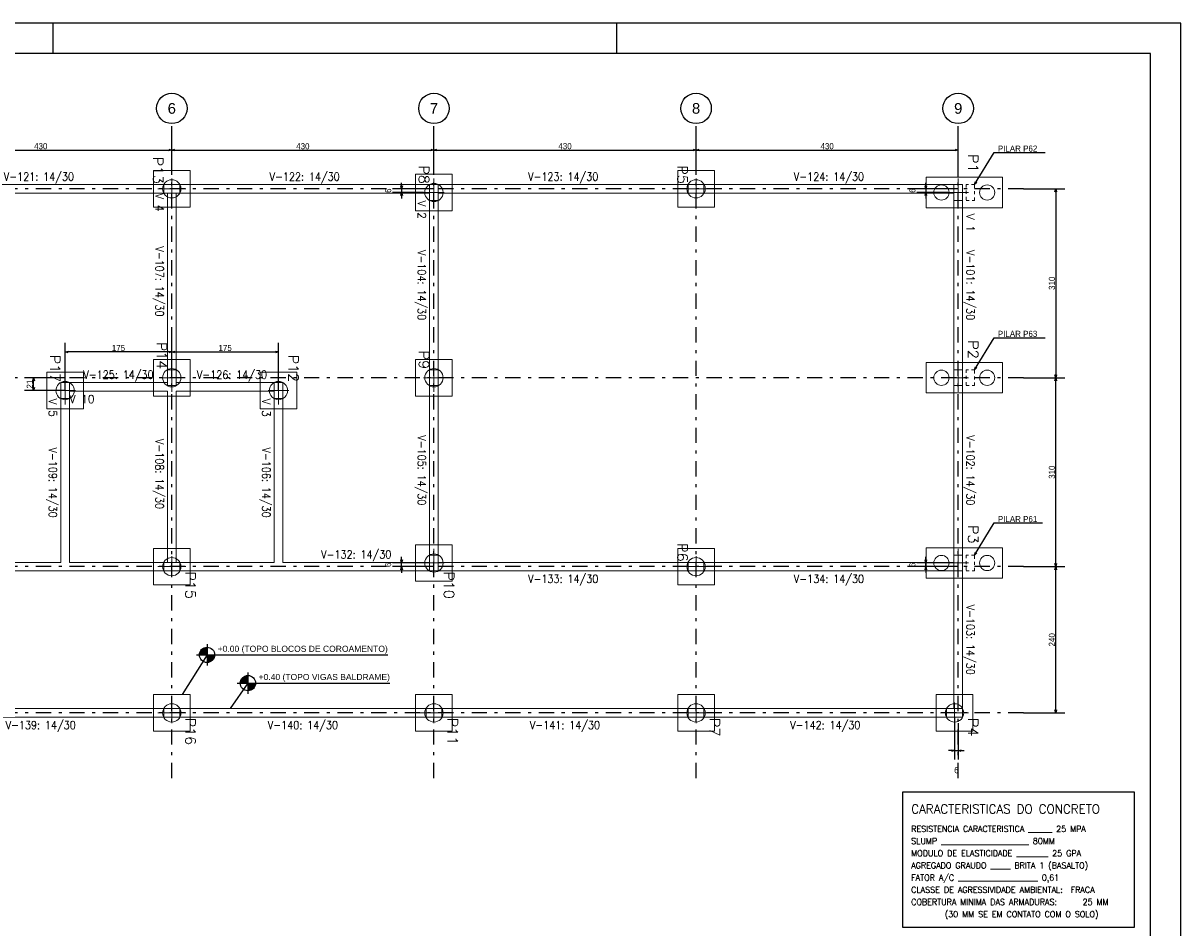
# Model space of a CAD drawing. Header units: millimetres. Extents: x -80 to 444, y 0 to 170.
# Tile 14 of 133: x 46 to 84, y 30 to 59. Entities that reach past the tile are written whole.
import ezdxf
from ezdxf.enums import TextEntityAlignment as Align

# ---------------------------------------------------------------- set-up
doc = ezdxf.new("R2010")
doc.units = ezdxf.units.MM
doc.linetypes.add('ACAD_ISO03W100', pattern=[30, 12, -18])
doc.linetypes.add('DASHDOT', pattern=[1, 0.5, -0.25, 0, -0.25])
for name, color, linetype, lineweight in [('BL_CONTORNO', 6, 'Continuous', 9), ('PILAR_EIXOS', 1, 'Continuous', 0), ('PILAR_REF', 3, 'Continuous', 15), ('PILAR_RET', 2, 'Continuous', 9), ('SAP_CONTORNO', 6, 'Continuous', 9), ('VIG_DIM_VIGAS', 3, 'Continuous', 15), ('VIG_FACES', 5, 'Continuous', 9), ('VIG_REF_VIGAS', 3, 'Continuous', 0)]:
    doc.layers.add(name, color=color, linetype=linetype, lineweight=lineweight)
doc.layers.add('BLOCOS', color=3, linetype='Continuous')
doc.layers.add('FUN_TXT_ARMADURAS', color=3, linetype='Continuous')
doc.styles.add('CYPETXT', font='romans', dxfattribs={"height": 0.2})
doc.styles.add('GULIM', font='txt')
doc.styles.get("Standard").update_dxf_attribs({"font": 'arial.ttf'})
doc.dimstyles.new('GULIM-50', dxfattribs={"dimtxt": 0.2, "dimasz": 0.1, "dimexe": 0.3, "dimexo": 0, "dimgap": 0.025, "dimtad": 1, "dimdec": 1, "dimlfac": 50, "dimzin": 12, "dimdsep": 46, "dimtxsty": 'GULIM', "dimblk": 'OPEN30', "dimcen": 0, "dimclrd": 152, "dimclre": 152, "dimclrt": 152, "dimaunit": 1, "dimadec": 0, "dimazin": 0, "dimtfac": 1.875, "dimtdec": 1, "dimtmove": 2, "dimatfit": 3, "dimldrblk": 'OPEN30', "dimfxl": 0, "dimtolj": 1, "dimtzin": 12, "dimlwd": -1, "dimarcsym": 0})

# ---------------------------------------------------------------- blocks, each defined once
blk = doc.blocks.new('EIXOS_DO_PILAR')
at = {"layer": 'PILAR_EIXOS'}
for p, q in [((0, -0.5), (0, 0.5)), ((-0.5, 0), (0.5, 0))]:
    blk.add_line(p, q, dxfattribs=at)
blk = doc.blocks.new('_Open30')
at = {"color": 0, "linetype": 'ByBlock', "lineweight": -2}
for p, q in [((-1, 0.27), (0, 0)), ((0, 0), (-1, -0.27)), ((0, 0), (-1, 0))]:
    blk.add_line(p, q, dxfattribs=at)
blk = doc.blocks.new('*D7')
at = {"color": 152, "lineweight": -2, "transparency": 16777216}
for p, q in [((42.396, 54.442), (42.396, 55.533)), ((50.996, 54.562), (50.996, 55.533))]:
    blk.add_line(p, q, dxfattribs=at)
at = {"color": 152, "transparency": 16777216}
blk.add_line((42.496, 55.233), (50.896, 55.233), dxfattribs=at)
at = {"layer": 'Defpoints', "color": 0, "transparency": 16777216}
for p in [(50.996, 55.233), (42.396, 54.442), (50.996, 54.562)]:
    blk.add_point(p, dxfattribs=at)
at = {"color": 152, "transparency": 16777216, "xscale": 0.1, "yscale": 0.1, "zscale": 0.1, "rotation": 180}
blk.add_blockref('_Open30', (42.396, 55.233), dxfattribs=at)
at = {"color": 152, "transparency": 16777216, "xscale": 0.1, "yscale": 0.1, "zscale": 0.1}
blk.add_blockref('_Open30', (50.996, 55.233), dxfattribs=at)
at = {"color": 152, "transparency": 16777216, "insert": (46.696, 55.361), "char_height": 0.2, "attachment_point": 5, "style": 'GULIM'}
blk.add_mtext('\\A1;430', dxfattribs=at)
blk = doc.blocks.new('*D8')
at = {"color": 152, "lineweight": -2, "transparency": 16777216}
for p, q in [((50.996, 54.562), (50.996, 55.533)), ((59.596, 54.442), (59.596, 55.533))]:
    blk.add_line(p, q, dxfattribs=at)
at = {"color": 152, "transparency": 16777216}
blk.add_line((51.096, 55.233), (59.496, 55.233), dxfattribs=at)
at = {"layer": 'Defpoints', "color": 0, "transparency": 16777216}
for p in [(59.596, 55.233), (50.996, 54.562), (59.596, 54.442)]:
    blk.add_point(p, dxfattribs=at)
at = {"color": 152, "transparency": 16777216, "xscale": 0.1, "yscale": 0.1, "zscale": 0.1, "rotation": 180}
blk.add_blockref('_Open30', (50.996, 55.233), dxfattribs=at)
at = {"color": 152, "transparency": 16777216, "xscale": 0.1, "yscale": 0.1, "zscale": 0.1}
blk.add_blockref('_Open30', (59.596, 55.233), dxfattribs=at)
at = {"color": 152, "transparency": 16777216, "insert": (55.296, 55.361), "char_height": 0.2, "attachment_point": 5, "style": 'GULIM'}
blk.add_mtext('\\A1;430', dxfattribs=at)
blk = doc.blocks.new('*D9')
at = {"color": 152, "lineweight": -2, "transparency": 16777216}
for p, q in [((59.596, 54.442), (59.596, 55.533)), ((68.196, 54.562), (68.196, 55.533))]:
    blk.add_line(p, q, dxfattribs=at)
at = {"color": 152, "transparency": 16777216}
blk.add_line((59.696, 55.233), (68.096, 55.233), dxfattribs=at)
at = {"layer": 'Defpoints', "color": 0, "transparency": 16777216}
for p in [(68.196, 55.233), (59.596, 54.442), (68.196, 54.562)]:
    blk.add_point(p, dxfattribs=at)
at = {"color": 152, "transparency": 16777216, "xscale": 0.1, "yscale": 0.1, "zscale": 0.1, "rotation": 180}
blk.add_blockref('_Open30', (59.596, 55.233), dxfattribs=at)
at = {"color": 152, "transparency": 16777216, "xscale": 0.1, "yscale": 0.1, "zscale": 0.1}
blk.add_blockref('_Open30', (68.196, 55.233), dxfattribs=at)
at = {"color": 152, "transparency": 16777216, "insert": (63.896, 55.361), "char_height": 0.2, "attachment_point": 5, "style": 'GULIM'}
blk.add_mtext('\\A1;430', dxfattribs=at)
blk = doc.blocks.new('*D10')
at = {"color": 152, "lineweight": -2, "transparency": 16777216}
for p, q in [((68.196, 54.562), (68.196, 55.533)), ((76.796, 54.342), (76.796, 55.533))]:
    blk.add_line(p, q, dxfattribs=at)
at = {"color": 152, "transparency": 16777216}
blk.add_line((68.296, 55.233), (76.696, 55.233), dxfattribs=at)
at = {"layer": 'Defpoints', "color": 0, "transparency": 16777216}
for p in [(76.796, 55.233), (68.196, 54.562), (76.796, 54.342)]:
    blk.add_point(p, dxfattribs=at)
at = {"color": 152, "transparency": 16777216, "xscale": 0.1, "yscale": 0.1, "zscale": 0.1, "rotation": 180}
blk.add_blockref('_Open30', (68.196, 55.233), dxfattribs=at)
at = {"color": 152, "transparency": 16777216, "xscale": 0.1, "yscale": 0.1, "zscale": 0.1}
blk.add_blockref('_Open30', (76.796, 55.233), dxfattribs=at)
at = {"color": 152, "transparency": 16777216, "insert": (72.496, 55.361), "char_height": 0.2, "attachment_point": 5, "style": 'GULIM'}
blk.add_mtext('\\A1;430', dxfattribs=at)
blk = doc.blocks.new('*D59')
at = {"color": 152, "lineweight": -2, "transparency": 16777216}
for p, q in [((59.596, 53.962), (58.234, 53.962)), ((59.256, 53.842), (58.234, 53.842))]:
    blk.add_line(p, q, dxfattribs=at)
at = {"color": 152, "transparency": 16777216}
for p, q in [((58.534, 54.062), (58.534, 54.162)), ((58.534, 53.962), (58.534, 53.842)), ((58.534, 53.742), (58.534, 53.642))]:
    blk.add_line(p, q, dxfattribs=at)
at = {"layer": 'Defpoints', "color": 0, "transparency": 16777216}
for p in [(59.596, 53.962), (58.534, 53.842), (59.256, 53.842)]:
    blk.add_point(p, dxfattribs=at)
at = {"color": 152, "transparency": 16777216, "xscale": 0.1, "yscale": 0.1, "zscale": 0.1}
for p, rotation in [((58.534, 53.962), 270), ((58.534, 53.842), 90)]:
    blk.add_blockref('_Open30', p, dxfattribs=dict(at, rotation=rotation))
at = {"color": 152, "transparency": 16777216, "insert": (58.094, 53.902), "char_height": 0.2, "attachment_point": 5, "rotation": 90, "style": 'GULIM'}
blk.add_mtext('\\A1;6', dxfattribs=at)
blk = doc.blocks.new('*D58')
at = {"color": 152, "transparency": 16777216}
for p, q in [((58.534, 41.782), (58.534, 41.882)), ((58.534, 41.562), (58.534, 41.682)), ((58.534, 41.462), (58.534, 41.362))]:
    blk.add_line(p, q, dxfattribs=at)
at = {"color": 152, "lineweight": -2, "transparency": 16777216}
for p, q in [((59.256, 41.682), (58.234, 41.682)), ((59.596, 41.562), (58.234, 41.562))]:
    blk.add_line(p, q, dxfattribs=at)
at = {"layer": 'Defpoints', "color": 0, "transparency": 16777216}
for p in [(58.534, 41.682), (59.256, 41.682), (59.596, 41.562)]:
    blk.add_point(p, dxfattribs=at)
at = {"color": 152, "transparency": 16777216, "xscale": 0.1, "yscale": 0.1, "zscale": 0.1}
for p, rotation in [((58.534, 41.682), 270), ((58.534, 41.562), 90)]:
    blk.add_blockref('_Open30', p, dxfattribs=dict(at, rotation=rotation))
at = {"color": 152, "transparency": 16777216, "insert": (58.094, 41.622), "char_height": 0.2, "attachment_point": 5, "rotation": 90, "style": 'GULIM'}
blk.add_mtext('\\A1;6', dxfattribs=at)
blk = doc.blocks.new('*D61')
at = {"color": 152, "lineweight": -2, "transparency": 16777216}
for p, q in [((76.796, 53.962), (75.434, 53.962)), ((76.456, 53.842), (75.434, 53.842))]:
    blk.add_line(p, q, dxfattribs=at)
at = {"color": 152, "transparency": 16777216}
for p, q in [((75.734, 54.062), (75.734, 54.162)), ((75.734, 53.962), (75.734, 53.842)), ((75.734, 53.742), (75.734, 53.642))]:
    blk.add_line(p, q, dxfattribs=at)
at = {"layer": 'Defpoints', "color": 0, "transparency": 16777216}
for p in [(76.796, 53.962), (75.734, 53.842), (76.456, 53.842)]:
    blk.add_point(p, dxfattribs=at)
at = {"color": 152, "transparency": 16777216, "xscale": 0.1, "yscale": 0.1, "zscale": 0.1}
for p, rotation in [((75.734, 53.962), 270), ((75.734, 53.842), 90)]:
    blk.add_blockref('_Open30', p, dxfattribs=dict(at, rotation=rotation))
at = {"color": 152, "transparency": 16777216, "insert": (75.294, 53.902), "char_height": 0.2, "attachment_point": 5, "rotation": 90, "style": 'GULIM'}
blk.add_mtext('\\A1;6', dxfattribs=at)
blk = doc.blocks.new('*D60')
at = {"color": 152, "transparency": 16777216}
for p, q in [((75.734, 41.782), (75.734, 41.882)), ((75.734, 41.562), (75.734, 41.682)), ((75.734, 41.462), (75.734, 41.362))]:
    blk.add_line(p, q, dxfattribs=at)
at = {"color": 152, "lineweight": -2, "transparency": 16777216}
for p, q in [((76.456, 41.682), (75.434, 41.682)), ((76.796, 41.562), (75.434, 41.562))]:
    blk.add_line(p, q, dxfattribs=at)
at = {"layer": 'Defpoints', "color": 0, "transparency": 16777216}
for p in [(75.734, 41.682), (76.456, 41.682), (76.796, 41.562)]:
    blk.add_point(p, dxfattribs=at)
at = {"color": 152, "transparency": 16777216, "xscale": 0.1, "yscale": 0.1, "zscale": 0.1}
for p, rotation in [((75.734, 41.682), 270), ((75.734, 41.562), 90)]:
    blk.add_blockref('_Open30', p, dxfattribs=dict(at, rotation=rotation))
at = {"color": 152, "transparency": 16777216, "insert": (75.294, 41.622), "char_height": 0.2, "attachment_point": 5, "rotation": 90, "style": 'GULIM'}
blk.add_mtext('\\A1;6', dxfattribs=at)
blk = doc.blocks.new('*D62')
at = {"color": 152, "lineweight": -2, "transparency": 16777216}
for p, q in [((76.676, 36.622), (76.676, 35.227)), ((76.796, 36.422), (76.796, 35.227))]:
    blk.add_line(p, q, dxfattribs=at)
at = {"color": 152, "transparency": 16777216}
for p, q in [((76.576, 35.527), (76.476, 35.527)), ((76.676, 35.527), (76.796, 35.527)), ((76.896, 35.527), (76.996, 35.527))]:
    blk.add_line(p, q, dxfattribs=at)
at = {"layer": 'Defpoints', "color": 0, "transparency": 16777216}
for p in [(76.676, 36.622), (76.796, 36.422), (76.796, 35.527)]:
    blk.add_point(p, dxfattribs=at)
at = {"color": 152, "transparency": 16777216, "xscale": 0.1, "yscale": 0.1, "zscale": 0.1}
blk.add_blockref('_Open30', (76.676, 35.527), dxfattribs=at)
at = {"color": 152, "transparency": 16777216, "xscale": 0.1, "yscale": 0.1, "zscale": 0.1, "rotation": 180}
blk.add_blockref('_Open30', (76.796, 35.527), dxfattribs=at)
at = {"color": 152, "transparency": 16777216, "insert": (76.736, 34.881), "char_height": 0.2, "attachment_point": 5, "style": 'GULIM'}
blk.add_mtext('\\A1;6', dxfattribs=at)
blk = doc.blocks.new('*D63')
at = {"color": 152, "lineweight": -2, "transparency": 16777216}
for p, q in [((47.496, 47.342), (47.496, 48.91)), ((50.996, 47.762), (50.996, 48.91))]:
    blk.add_line(p, q, dxfattribs=at)
at = {"color": 152, "transparency": 16777216}
blk.add_line((50.896, 48.61), (47.596, 48.61), dxfattribs=at)
at = {"layer": 'Defpoints', "color": 0, "transparency": 16777216}
for p in [(47.496, 48.61), (50.996, 47.762), (47.496, 47.342)]:
    blk.add_point(p, dxfattribs=at)
at = {"color": 152, "transparency": 16777216, "xscale": 0.1, "yscale": 0.1, "zscale": 0.1, "rotation": 180}
blk.add_blockref('_Open30', (47.496, 48.61), dxfattribs=at)
at = {"color": 152, "transparency": 16777216, "xscale": 0.1, "yscale": 0.1, "zscale": 0.1}
blk.add_blockref('_Open30', (50.996, 48.61), dxfattribs=at)
at = {"color": 152, "transparency": 16777216, "insert": (49.246, 48.738), "char_height": 0.2, "attachment_point": 5, "style": 'GULIM'}
blk.add_mtext('\\A1;175', dxfattribs=at)
blk = doc.blocks.new('*D64')
at = {"color": 152, "lineweight": -2, "transparency": 16777216}
for p, q in [((50.996, 47.762), (50.996, 48.91)), ((54.496, 47.342), (54.496, 48.91))]:
    blk.add_line(p, q, dxfattribs=at)
at = {"color": 152, "transparency": 16777216}
blk.add_line((51.096, 48.61), (54.396, 48.61), dxfattribs=at)
at = {"layer": 'Defpoints', "color": 0, "transparency": 16777216}
for p in [(54.496, 48.61), (50.996, 47.762), (54.496, 47.342)]:
    blk.add_point(p, dxfattribs=at)
at = {"color": 152, "transparency": 16777216, "xscale": 0.1, "yscale": 0.1, "zscale": 0.1, "rotation": 180}
blk.add_blockref('_Open30', (50.996, 48.61), dxfattribs=at)
at = {"color": 152, "transparency": 16777216, "xscale": 0.1, "yscale": 0.1, "zscale": 0.1}
blk.add_blockref('_Open30', (54.496, 48.61), dxfattribs=at)
at = {"color": 152, "transparency": 16777216, "insert": (52.746, 48.738), "char_height": 0.2, "attachment_point": 5, "style": 'GULIM'}
blk.add_mtext('\\A1;175', dxfattribs=at)
blk = doc.blocks.new('*D65')
at = {"color": 152, "lineweight": -2, "transparency": 16777216}
for p, q in [((47.496, 47.762), (46.161, 47.762)), ((47.496, 47.342), (46.161, 47.342))]:
    blk.add_line(p, q, dxfattribs=at)
at = {"color": 152, "transparency": 16777216}
blk.add_line((46.461, 47.442), (46.461, 47.662), dxfattribs=at)
at = {"layer": 'Defpoints', "color": 0, "transparency": 16777216}
for p in [(46.461, 47.762), (47.496, 47.762), (47.496, 47.342)]:
    blk.add_point(p, dxfattribs=at)
at = {"color": 152, "transparency": 16777216, "xscale": 0.1, "yscale": 0.1, "zscale": 0.1}
for p, rotation in [((46.461, 47.762), 90), ((46.461, 47.342), 270)]:
    blk.add_blockref('_Open30', p, dxfattribs=dict(at, rotation=rotation))
at = {"color": 152, "transparency": 16777216, "insert": (46.333, 47.552), "char_height": 0.2, "attachment_point": 5, "rotation": 90, "style": 'GULIM'}
blk.add_mtext('\\A1;21', dxfattribs=at)
blk = doc.blocks.new('*D66')
at = {"color": 152, "lineweight": -2, "transparency": 16777216}
for p, q in [((78.936, 41.562), (80.298, 41.562)), ((78.936, 36.762), (80.298, 36.762))]:
    blk.add_line(p, q, dxfattribs=at)
at = {"color": 152, "transparency": 16777216}
blk.add_line((79.998, 36.862), (79.998, 41.462), dxfattribs=at)
at = {"layer": 'Defpoints', "color": 0, "transparency": 16777216}
for p in [(78.936, 41.562), (79.998, 41.562), (78.936, 36.762)]:
    blk.add_point(p, dxfattribs=at)
at = {"color": 152, "transparency": 16777216, "xscale": 0.1, "yscale": 0.1, "zscale": 0.1}
for p, rotation in [((79.998, 41.562), 90), ((79.998, 36.762), 270)]:
    blk.add_blockref('_Open30', p, dxfattribs=dict(at, rotation=rotation))
at = {"color": 152, "transparency": 16777216, "insert": (79.87, 39.162), "char_height": 0.2, "attachment_point": 5, "rotation": 90, "style": 'GULIM'}
blk.add_mtext('\\A1;240', dxfattribs=at)
blk = doc.blocks.new('*D67')
at = {"color": 152, "lineweight": -2, "transparency": 16777216}
for p, q in [((78.936, 47.762), (80.298, 47.762)), ((78.936, 41.562), (80.298, 41.562))]:
    blk.add_line(p, q, dxfattribs=at)
at = {"color": 152, "transparency": 16777216}
blk.add_line((79.998, 41.662), (79.998, 47.662), dxfattribs=at)
at = {"layer": 'Defpoints', "color": 0, "transparency": 16777216}
for p in [(78.936, 47.762), (79.998, 47.762), (78.936, 41.562)]:
    blk.add_point(p, dxfattribs=at)
at = {"color": 152, "transparency": 16777216, "xscale": 0.1, "yscale": 0.1, "zscale": 0.1}
for p, rotation in [((79.998, 47.762), 90), ((79.998, 41.562), 270)]:
    blk.add_blockref('_Open30', p, dxfattribs=dict(at, rotation=rotation))
at = {"color": 152, "transparency": 16777216, "insert": (79.87, 44.662), "char_height": 0.2, "attachment_point": 5, "rotation": 90, "style": 'GULIM'}
blk.add_mtext('\\A1;310', dxfattribs=at)
blk = doc.blocks.new('*D68')
at = {"color": 152, "lineweight": -2, "transparency": 16777216}
for p, q in [((78.936, 53.962), (80.298, 53.962)), ((78.936, 47.762), (80.298, 47.762))]:
    blk.add_line(p, q, dxfattribs=at)
at = {"color": 152, "transparency": 16777216}
blk.add_line((79.998, 53.862), (79.998, 47.862), dxfattribs=at)
at = {"layer": 'Defpoints', "color": 0, "transparency": 16777216}
for p in [(78.936, 53.962), (78.936, 47.762), (79.998, 47.762)]:
    blk.add_point(p, dxfattribs=at)
at = {"color": 152, "transparency": 16777216, "xscale": 0.1, "yscale": 0.1, "zscale": 0.1}
for p, rotation in [((79.998, 53.962), 90), ((79.998, 47.762), 270)]:
    blk.add_blockref('_Open30', p, dxfattribs=dict(at, rotation=rotation))
at = {"color": 152, "transparency": 16777216, "insert": (79.87, 50.862), "char_height": 0.2, "attachment_point": 5, "rotation": 90, "style": 'GULIM'}
blk.add_mtext('\\A1;310', dxfattribs=at)

msp = doc.modelspace()

# ---------------------------------------------------------------- hatches: boundary and pattern name
h = msp.add_hatch(color=1)
h.dxf.hatch_style = 1
h.paths.add_polyline_path([(52.1515, 38.6654), (52.1515, 38.9154, 0.4142136), (51.9015, 38.6654)])
h = msp.add_hatch(color=1)
h.dxf.hatch_style = 1
h.paths.add_polyline_path([(52.1515, 38.4154, 0.4142136), (52.4015, 38.6654), (52.1515, 38.6654)])
h = msp.add_hatch(color=1)
h.dxf.hatch_style = 1
h.paths.add_polyline_path([(53.4942, 37.7403), (53.4942, 37.9903, 0.4142136), (53.2442, 37.7403)])
h = msp.add_hatch(color=1)
h.dxf.hatch_style = 1
h.paths.add_polyline_path([(53.4942, 37.4903, 0.4142136), (53.7442, 37.7403), (53.4942, 37.7403)])

# ---------------------------------------------------------------- linework, layer by layer
at = {"color": 1}
for p, q in [((47.1, 58.4), (47.1, 59.4)), ((65.6, 58.4), (65.6, 59.4))]:
    msp.add_line(p, q, dxfattribs=at)
at = {"color": 8, "linetype": 'DASHDOT'}
for p, q in [((50.9958, 34.6219), (50.9958, 56.1019)), ((59.5958, 34.6219), (59.5958, 56.1019)), ((68.1958, 34.6219), (68.1958, 56.1019)), ((76.7958, 34.6219), (76.7958, 56.1019)), ((78.9358, 53.9619), (5.8558, 53.9619)), ((78.9358, 47.7619), (5.8558, 47.7619)), ((78.9358, 41.5619), (5.8558, 41.5619)), ((78.9358, 36.7619), (5.8558, 36.7619))]:
    msp.add_line(p, q, dxfattribs=at)
at = {"color": 2}
for p, q in [((52.1515, 39.0154), (52.1515, 38.3154)), ((52.1515, 38.6654), (51.3388, 37.3619)), ((51.8015, 38.6654), (58.0862, 38.6654)), ((53.4942, 38.0903), (53.4942, 37.3903)), ((53.4942, 37.7403), (52.9072, 36.9019)), ((53.1442, 37.7403), (58.1471, 37.7403))]:
    msp.add_line(p, q, dxfattribs=at)
msp.add_lwpolyline([(0, 59.4), (0, 0), (84.1, 0), (84.1, 59.4)], close=True, dxfattribs=at)
at = {"color": 6}
msp.add_lwpolyline([(2.5, 58.4), (2.5, 1), (83.1, 1), (83.1, 58.4)], close=True, dxfattribs=at)
at = {"color": 8}
for centre in [(50.9958, 56.6019), (59.5958, 56.6019), (68.1958, 56.6019), (76.7958, 56.6019)]:
    msp.add_circle(centre, 0.5, dxfattribs=at)
at = {"color": 2}
for centre in [(52.1515, 38.6654), (53.4942, 37.7403)]:
    msp.add_circle(centre, 0.25, dxfattribs=at)
at = {"layer": 'BL_CONTORNO'}
for points in [[(50.3958, 54.5619), (50.3958, 53.3619), (51.5958, 53.3619), (51.5958, 54.5619), (50.3958, 54.5619)], [(58.9958, 54.4419), (58.9958, 53.2419), (60.1958, 53.2419), (60.1958, 54.4419), (58.9958, 54.4419)], [(67.5958, 54.5619), (67.5958, 53.3619), (68.7958, 53.3619), (68.7958, 54.5619), (67.5958, 54.5619)], [(75.7458, 53.3419), (78.2458, 53.3419), (78.2458, 54.3419), (75.7458, 54.3419), (75.7458, 53.3419)], [(50.3958, 48.3619), (50.3958, 47.1619), (51.5958, 47.1619), (51.5958, 48.3619), (50.3958, 48.3619)], [(58.9958, 48.3619), (58.9958, 47.1619), (60.1958, 47.1619), (60.1958, 48.3619), (58.9958, 48.3619)], [(75.7458, 47.2619), (78.2458, 47.2619), (78.2458, 48.2619), (75.7458, 48.2619), (75.7458, 47.2619)], [(46.8958, 47.9419), (46.8958, 46.7419), (48.0958, 46.7419), (48.0958, 47.9419), (46.8958, 47.9419)], [(53.8958, 47.9419), (53.8958, 46.7419), (55.0958, 46.7419), (55.0958, 47.9419), (53.8958, 47.9419)], [(50.3958, 42.1619), (50.3958, 40.9619), (51.5958, 40.9619), (51.5958, 42.1619), (50.3958, 42.1619)], [(58.9958, 42.2819), (58.9958, 41.0819), (60.1958, 41.0819), (60.1958, 42.2819), (58.9958, 42.2819)], [(67.5958, 42.1619), (67.5958, 40.9619), (68.7958, 40.9619), (68.7958, 42.1619), (67.5958, 42.1619)], [(75.7458, 41.1819), (78.2458, 41.1819), (78.2458, 42.1819), (75.7458, 42.1819), (75.7458, 41.1819)], [(50.3958, 37.3619), (50.3958, 36.1619), (51.5958, 36.1619), (51.5958, 37.3619), (50.3958, 37.3619)], [(58.9958, 37.3619), (58.9958, 36.1619), (60.1958, 36.1619), (60.1958, 37.3619), (58.9958, 37.3619)], [(67.5958, 37.3619), (67.5958, 36.1619), (68.7958, 36.1619), (68.7958, 37.3619), (67.5958, 37.3619)], [(76.0758, 37.3619), (76.0758, 36.1619), (77.2758, 36.1619), (77.2758, 37.3619), (76.0758, 37.3619)]]:
    msp.add_lwpolyline(points, close=True, dxfattribs=at)
at = {"layer": 'BLOCOS', "color": 2}
msp.add_lwpolyline([(74.9809, 34.1734), (82.5727, 34.1734), (82.5727, 29.7138), (74.9809, 29.7138)], close=True, dxfattribs=at)
at = {"layer": 'PILAR_RET'}
for points in [[(50.7358, 54.1019), (50.7358, 53.8219), (51.2558, 53.8219), (51.2558, 54.1019), (50.7358, 54.1019)], [(50.7358, 54.1019), (50.7358, 53.8219), (51.2558, 53.8219), (51.2558, 54.1019), (50.7358, 54.1019)], [(59.4558, 54.1019), (59.4558, 53.5819), (59.7358, 53.5819), (59.7358, 54.1019), (59.4558, 54.1019)], [(59.4558, 54.1019), (59.4558, 53.5819), (59.7358, 53.5819), (59.7358, 54.1019), (59.4558, 54.1019)], [(67.9358, 54.1019), (67.9358, 53.8219), (68.4558, 53.8219), (68.4558, 54.1019), (67.9358, 54.1019)], [(67.9358, 54.1019), (67.9358, 53.8219), (68.4558, 53.8219), (68.4558, 54.1019), (67.9358, 54.1019)], [(76.6558, 54.1019), (76.6558, 53.5819), (76.9358, 53.5819), (76.9358, 54.1019), (76.6558, 54.1019)], [(76.6558, 54.1019), (76.6558, 53.5819), (76.9358, 53.5819), (76.9358, 54.1019), (76.6558, 54.1019)], [(50.8558, 48.0219), (50.8558, 47.5019), (51.1358, 47.5019), (51.1358, 48.0219), (50.8558, 48.0219)], [(50.8558, 48.0219), (50.8558, 47.5019), (51.1358, 47.5019), (51.1358, 48.0219), (50.8558, 48.0219)], [(59.4558, 48.0219), (59.4558, 47.5019), (59.7358, 47.5019), (59.7358, 48.0219), (59.4558, 48.0219)], [(59.4558, 48.0219), (59.4558, 47.5019), (59.7358, 47.5019), (59.7358, 48.0219), (59.4558, 48.0219)], [(76.6558, 48.0219), (76.6558, 47.5019), (76.9358, 47.5019), (76.9358, 48.0219), (76.6558, 48.0219)], [(76.6558, 48.0219), (76.6558, 47.5019), (76.9358, 47.5019), (76.9358, 48.0219), (76.6558, 48.0219)], [(47.3558, 47.6019), (47.3558, 47.0819), (47.6358, 47.0819), (47.6358, 47.6019), (47.3558, 47.6019)], [(47.3558, 47.6019), (47.3558, 47.0819), (47.6358, 47.0819), (47.6358, 47.6019), (47.3558, 47.6019)], [(54.3558, 47.6019), (54.3558, 47.0819), (54.6358, 47.0819), (54.6358, 47.6019), (54.3558, 47.6019)], [(54.3558, 47.6019), (54.3558, 47.0819), (54.6358, 47.0819), (54.6358, 47.6019), (54.3558, 47.6019)], [(59.4558, 41.9419), (59.4558, 41.4219), (59.7358, 41.4219), (59.7358, 41.9419), (59.4558, 41.9419)], [(59.4558, 41.9419), (59.4558, 41.4219), (59.7358, 41.4219), (59.7358, 41.9419), (59.4558, 41.9419)], [(76.6558, 41.9419), (76.6558, 41.4219), (76.9358, 41.4219), (76.9358, 41.9419), (76.6558, 41.9419)], [(76.6558, 41.9419), (76.6558, 41.4219), (76.9358, 41.4219), (76.9358, 41.9419), (76.6558, 41.9419)], [(50.7358, 41.7019), (50.7358, 41.4219), (51.2558, 41.4219), (51.2558, 41.7019), (50.7358, 41.7019)], [(50.7358, 41.7019), (50.7358, 41.4219), (51.2558, 41.4219), (51.2558, 41.7019), (50.7358, 41.7019)], [(67.9358, 41.7019), (67.9358, 41.4219), (68.4558, 41.4219), (68.4558, 41.7019), (67.9358, 41.7019)], [(67.9358, 41.7019), (67.9358, 41.4219), (68.4558, 41.4219), (68.4558, 41.7019), (67.9358, 41.7019)], [(50.7358, 36.9019), (50.7358, 36.6219), (51.2558, 36.6219), (51.2558, 36.9019), (50.7358, 36.9019)], [(50.7358, 36.9019), (50.7358, 36.6219), (51.2558, 36.6219), (51.2558, 36.9019), (50.7358, 36.9019)], [(59.3358, 36.9019), (59.3358, 36.6219), (59.8558, 36.6219), (59.8558, 36.9019), (59.3358, 36.9019)], [(59.3358, 36.9019), (59.3358, 36.6219), (59.8558, 36.6219), (59.8558, 36.9019), (59.3358, 36.9019)], [(67.9358, 36.9019), (67.9358, 36.6219), (68.4558, 36.6219), (68.4558, 36.9019), (67.9358, 36.9019)], [(67.9358, 36.9019), (67.9358, 36.6219), (68.4558, 36.6219), (68.4558, 36.9019), (67.9358, 36.9019)], [(76.4158, 36.9019), (76.4158, 36.6219), (76.9358, 36.6219), (76.9358, 36.9019), (76.4158, 36.9019)], [(76.4158, 36.9019), (76.4158, 36.6219), (76.9358, 36.6219), (76.9358, 36.9019), (76.4158, 36.9019)]]:
    msp.add_lwpolyline(points, close=True, dxfattribs=at)
at = {"layer": 'PILAR_RET', "linetype": 'ACAD_ISO03W100', "ltscale": 0.005}
for points in [[(77.0558, 54.1019), (77.0558, 53.5819), (77.3358, 53.5819), (77.3358, 54.1019), (77.0558, 54.1019)], [(77.0558, 48.0219), (77.0558, 47.5019), (77.3358, 47.5019), (77.3358, 48.0219), (77.0558, 48.0219)], [(77.0558, 41.9419), (77.0558, 41.4219), (77.3358, 41.4219), (77.3358, 41.9419), (77.0558, 41.9419)]]:
    msp.add_lwpolyline(points, close=True, dxfattribs=at)
at = {"layer": 'SAP_CONTORNO'}
for centre, radius in [((50.9958, 53.9619), 0.3), ((59.5958, 53.8419), 0.3), ((68.1958, 53.9619), 0.3), ((76.2458, 53.8419), 0.25), ((77.7458, 53.8419), 0.25), ((50.9958, 47.7619), 0.3), ((59.5958, 47.7619), 0.3), ((76.2458, 47.7619), 0.25), ((77.7458, 47.7619), 0.25), ((47.4958, 47.3419), 0.3), ((54.4958, 47.3419), 0.3), ((50.9958, 41.5619), 0.3), ((59.5958, 41.6819), 0.3), ((68.1958, 41.5619), 0.3), ((76.2458, 41.6819), 0.25), ((77.7458, 41.6819), 0.25), ((50.9958, 36.7619), 0.3), ((59.5958, 36.7619), 0.3), ((68.1958, 36.7619), 0.3), ((76.6758, 36.7619), 0.3)]:
    msp.add_circle(centre, radius, dxfattribs=at)
at = {"layer": 'VIG_FACES'}
for p, q in [((42.5358, 54.1019), (50.7358, 54.1019)), ((51.2558, 54.1019), (59.4558, 54.1019)), ((59.7358, 54.1019), (67.9358, 54.1019)), ((68.4558, 54.1019), (76.6558, 54.1019)), ((42.5358, 53.8219), (50.7358, 53.8219)), ((50.8558, 53.8219), (50.8558, 48.0219)), ((51.1358, 53.8219), (51.1358, 48.0219)), ((51.2558, 53.8219), (59.4558, 53.8219)), ((59.4558, 53.5819), (59.4558, 48.0219)), ((59.7358, 53.8219), (67.9358, 53.8219)), ((59.7358, 53.5819), (59.7358, 48.0219)), ((68.4558, 53.8219), (76.6558, 53.8219)), ((76.6558, 53.5819), (76.6558, 48.0219)), ((76.9358, 53.5819), (76.9358, 48.0219)), ((47.6358, 47.6019), (50.8558, 47.6019)), ((51.1358, 47.6019), (54.3558, 47.6019)), ((59.4558, 47.5019), (59.4558, 41.9419)), ((59.7358, 47.5019), (59.7358, 41.9419)), ((76.6558, 47.5019), (76.6558, 41.9419)), ((76.9358, 47.5019), (76.9358, 41.9419)), ((47.6358, 47.3219), (50.8558, 47.3219)), ((50.8558, 47.3219), (50.8558, 41.7019)), ((51.1358, 47.3219), (54.3558, 47.3219)), ((51.1358, 47.3219), (51.1358, 41.7019)), ((47.3558, 41.7019), (47.3558, 47.0819)), ((47.6358, 41.7019), (47.6358, 47.0819)), ((54.3558, 41.7019), (54.3558, 47.0819)), ((54.6358, 41.7019), (54.6358, 47.0819)), ((47.3558, 41.7019), (42.5358, 41.7019)), ((50.7358, 41.4219), (42.5358, 41.4219)), ((50.7358, 41.7019), (47.6358, 41.7019)), ((54.3558, 41.7019), (51.2558, 41.7019)), ((59.4558, 41.4219), (51.2558, 41.4219)), ((59.4558, 41.7019), (54.6358, 41.7019)), ((59.7358, 41.7019), (67.9358, 41.7019)), ((59.7358, 41.4219), (67.9358, 41.4219)), ((68.4558, 41.7019), (76.6558, 41.7019)), ((68.4558, 41.4219), (76.6558, 41.4219)), ((76.6558, 41.4219), (76.6558, 36.9019)), ((76.9358, 41.4219), (76.9358, 36.9019)), ((42.6558, 36.9019), (50.7358, 36.9019)), ((51.2558, 36.9019), (59.3358, 36.9019)), ((59.8558, 36.9019), (67.9358, 36.9019)), ((68.4558, 36.9019), (76.4158, 36.9019)), ((42.6558, 36.6219), (50.7358, 36.6219)), ((51.2558, 36.6219), (59.3358, 36.6219)), ((59.8558, 36.6219), (67.9358, 36.6219)), ((68.4558, 36.6219), (76.4158, 36.6219))]:
    msp.add_line(p, q, dxfattribs=at)

# ---------------------------------------------------------------- block references
at = {"layer": 'PILAR_EIXOS', "zscale": 2, "rotation": 270}
for p, xscale, yscale in [((50.9958, 53.9619), 0.68, 0.92), ((59.5958, 53.8419), 0.92, 0.68), ((68.1958, 53.9619), 0.68, 0.92), ((76.7958, 53.8419), 0.92, 0.68), ((50.9958, 47.7619), 0.92, 0.68), ((59.5958, 47.7619), 0.92, 0.68), ((76.7958, 47.7619), 0.92, 0.68), ((47.4958, 47.3419), 0.92, 0.68), ((54.4958, 47.3419), 0.92, 0.68), ((50.9958, 41.5619), 0.68, 0.92), ((59.5958, 41.6819), 0.92, 0.68), ((68.1958, 41.5619), 0.68, 0.92), ((76.7958, 41.6819), 0.92, 0.68), ((50.9958, 36.7619), 0.68, 0.92), ((59.5958, 36.7619), 0.68, 0.92), ((68.1958, 36.7619), 0.68, 0.92), ((76.6758, 36.7619), 0.68, 0.92)]:
    msp.add_blockref('EIXOS_DO_PILAR', p, dxfattribs=dict(at, xscale=xscale, yscale=yscale))

# ---------------------------------------------------------------- texts
at = {"color": 4}
for s, p in [('6', (50.9958, 56.6019)), ('7', (59.5958, 56.6019)), ('8', (68.1958, 56.6019)), ('9', (76.7958, 56.6019))]:
    msp.add_text(s, height=0.35, dxfattribs=at).set_placement(p, align=Align.MIDDLE)
at = {"color": 2}
for s, p in [('+0.00 (TOPO BLOCOS DE COROAMENTO)', (52.5015, 38.7654)), ('+0.40 (TOPO VIGAS BALDRAME)', (53.8442, 37.8403))]:
    msp.add_text(s, height=0.2, dxfattribs=at).set_placement(p)
at = {"color": 152, "char_height": 0.2, "attachment_point": 7, "style": 'GULIM'}
for s, insert in [('\\A1;{\\fGulim|b0|i0|c129|p34;PILAR P}62', (78.0965, 55.1797)), ('\\A1;{\\fGulim|b0|i0|c129|p34;PILAR P6}3', (78.0965, 49.0997)), ('\\A1;{\\fGulim|b0|i0|c129|p34;PILAR P6}1', (78.0965, 43.0197))]:
    msp.add_mtext(s, dxfattribs=dict(at, insert=insert))
at = {"layer": 'FUN_TXT_ARMADURAS', "style": 'CYPETXT', "width": 0.953514}
msp.add_text('CARACTERISTICAS DO CONCRETO', height=0.3, dxfattribs=at).set_placement((75.2548, 33.4556))
at = {"layer": 'FUN_TXT_ARMADURAS', "color": 2, "style": 'CYPETXT', "width": 0.953514}
for s, p in [('RESISTENCIA CARACTERISTICA ______ 25 MPA', (75.2548, 32.8556)), ('SLUMP ______________________ 80MM', (75.2548, 32.4556)), ('MODULO DE ELASTICIDADE ________ 25 GPA', (75.2548, 32.0556)), ('AGREGADO GRAUDO _____ BRITA 1 (BASALTO)', (75.2548, 31.6556)), ('FATOR A/C ____________________ 0,61', (75.2548, 31.2556)), ('CLASSE DE AGRESSIVIDADE AMBIENTAL:  FRACA', (75.2548, 30.8556)), ('COBERTURA MINIMA DAS ARMADURAS:   25 MM', (75.2548, 30.4556)), ('(30 MM SE EM CONTATO COM O SOLO)', (76.3548, 30.0556))]:
    msp.add_text(s, height=0.2, dxfattribs=at).set_placement(p)
at = {"layer": 'PILAR_REF', "style": 'CYPETXT'}
for s, width, p, p2 in [('P13', 0.972155, (50.3825, 55.0169), (50.3825, 54.1219)), ('P1', 1.210781, (77.1225, 55.1105), (77.1225, 54.4955)), ('P8', 1.019605, (59.1025, 54.7369), (59.1025, 54.1219)), ('P5', 1.019605, (67.5825, 54.7369), (67.5825, 54.1219)), ('P14', 0.955678, (50.5025, 48.9369), (50.5025, 48.0419)), ('P2', 1.019605, (77.1225, 48.9955), (77.1225, 48.3805)), ('P17', 0.972155, (47.0025, 48.5169), (47.0025, 47.6219)), ('P12', 0.972155, (54.8225, 48.5169), (54.8225, 47.6219)), ('P9', 1.047162, (59.1025, 48.6569), (59.1025, 48.0419)), ('P3', 1.019605, (77.1225, 42.9326), (77.1225, 42.3176)), ('P6', 1.019605, (67.5825, 42.3369), (67.5825, 41.7219)), ('P15', 0.972155, (51.4425, 41.4019), (51.4425, 40.5069)), ('P10', 0.972155, (59.9225, 41.4019), (59.9225, 40.5069)), ('P16', 0.972155, (51.4425, 36.6019), (51.4425, 35.7069)), ('P11', 1.084327, (60.0425, 36.6019), (60.0425, 35.7069)), ('P7', 1.019605, (68.6425, 36.6019), (68.6425, 35.9869)), ('P4', 0.993462, (77.1225, 36.6019), (77.1225, 35.9869))]:
    msp.add_text(s, height=0.33333, rotation=270, dxfattribs=dict(at, width=width)).set_placement(p, p2, align=Align.FIT)
at = {"layer": 'VIG_DIM_VIGAS', "style": 'CYPETXT', "width": 0.775385}
for s, p, p2 in [('V-121: 14/30', (45.4838, 54.2286), (47.7878, 54.2286)), ('V-123: 14/30', (62.6838, 54.2286), (64.9878, 54.2286)), ('V-124: 14/30', (71.4038, 54.2286), (73.7078, 54.2286)), ('V-125: 14/30', (48.0938, 47.7293), (50.3978, 47.7293)), ('V-126: 14/30', (51.8184, 47.7293), (54.1224, 47.7293)), ('V-132: 14/30', (55.8938, 41.8286), (58.1978, 41.8286)), ('V-133: 14/30', (62.6838, 41.0286), (64.9878, 41.0286)), ('V-134: 14/30', (71.4038, 41.0286), (73.7078, 41.0286)), ('V-139: 14/30', (45.5438, 36.2286), (47.8478, 36.2286)), ('V-140: 14/30', (54.1438, 36.2286), (56.4478, 36.2286)), ('V-141: 14/30', (62.7438, 36.2286), (65.0478, 36.2286)), ('V-142: 14/30', (71.2838, 36.2286), (73.5878, 36.2286))]:
    msp.add_text(s, height=0.266667, dxfattribs=at).set_placement(p, p2, align=Align.FIT)
for s, rotation, p, p2 in [('V-122: 14/30', 360, (54.2038, 54.2286), (56.5078, 54.2286)), ('V-107: 14/30', 270, (50.4625, 52.0739), (50.4625, 49.7699)), ('V-104: 14/30', 270, (59.0625, 51.9539), (59.0625, 49.6499)), ('V-101: 14/30', 270, (77.0625, 51.9539), (77.0625, 49.6499)), ('V-108: 14/30', 270, (50.4625, 45.7539), (50.4625, 43.4499)), ('V-105: 14/30', 270, (59.0625, 45.8739), (59.0625, 43.5699)), ('V-102: 14/30', 270, (77.0625, 45.8739), (77.0625, 43.5699)), ('V-109: 14/30', 270, (46.9625, 45.4739), (46.9625, 43.1699)), ('V-106: 14/30', 270, (53.9625, 45.4739), (53.9625, 43.1699)), ('V-103: 14/30', 270, (77.0625, 40.3139), (77.0625, 38.0099))]:
    msp.add_text(s, height=0.266667, rotation=rotation, dxfattribs=at).set_placement(p, p2, align=Align.FIT)
at = {"layer": 'VIG_REF_VIGAS', "style": 'CYPETXT'}
for s, width, p, p2 in [('V 4', 0.834474, (50.4625, 53.8219), (50.4625, 53.2179)), ('V 2', 0.849375, (59.0625, 53.5819), (59.0625, 52.9779)), ('V 1', 0.9513, (77.0625, 53.15), (77.0625, 52.546)), ('V 5', 0.849375, (46.9625, 47.0819), (46.9625, 46.4779)), ('V 3', 0.849375, (53.9625, 47.0819), (53.9625, 46.4779))]:
    msp.add_text(s, height=0.26667, rotation=270, dxfattribs=dict(at, width=width)).set_placement(p, p2, align=Align.FIT)
at = {"layer": 'VIG_REF_VIGAS', "style": 'CYPETXT', "width": 0.857961}
msp.add_text('V 10', height=0.26667, dxfattribs=at).set_placement((47.6358, 46.9286), (48.4638, 46.9286), align=Align.FIT)

# ---------------------------------------------------------------- dimensions: what is measured, and where the dimension line sits
for base, p1, p2, picture, middle in [((50.9958, 55.2334), (42.3958, 54.4419), (50.9958, 54.5619), '*D7', (46.6958, 55.361)), ((59.5958, 55.2334), (50.9958, 54.5619), (59.5958, 54.4419), '*D8', (55.2958, 55.361)), ((68.1958, 55.2334), (59.5958, 54.4419), (68.1958, 54.5619), '*D9', (63.8958, 55.361)), ((76.7958, 55.2334), (68.1958, 54.5619), (76.7958, 54.3419), '*D10', (72.4958, 55.361)), ((47.4958, 48.6097), (50.9958, 47.7619), (47.4958, 47.3419), '*D63', (49.2458, 48.7375)), ((54.4958, 48.6097), (50.9958, 47.7619), (54.4958, 47.3419), '*D64', (52.7458, 48.7375)), ((76.7958, 35.5266), (76.6758, 36.6219), (76.7958, 36.4219), '*D62', (76.7358, 34.8815))]:
    dim = msp.add_linear_dim(base=base, p1=p1, p2=p2, dimstyle='GULIM-50')
    dim.commit()
    dim.dimension.update_dxf_attribs({"geometry": picture, "text_midpoint": middle})
for base, p1, p2, angle, picture, middle in [((58.5343, 53.8419), (59.5958, 53.9619), (59.2558, 53.8419), 90, '*D59', (58.0943, 53.9019)), ((75.7343, 53.8419), (76.7958, 53.9619), (76.4558, 53.8419), 90, '*D61', (75.2943, 53.9019)), ((79.9977, 47.7619), (78.9358, 53.9619), (78.9358, 47.7619), 270, '*D68', (79.8699, 50.8619)), ((46.4605, 47.7619), (47.4958, 47.3419), (47.4958, 47.7619), 90, '*D65', (46.3327, 47.5519)), ((79.9977, 47.7619), (78.9358, 41.5619), (78.9358, 47.7619), 270, '*D67', (79.8699, 44.6619)), ((58.5343, 41.6819), (59.5958, 41.5619), (59.2558, 41.6819), 90, '*D58', (58.0943, 41.6219)), ((75.7343, 41.6819), (76.7958, 41.5619), (76.4558, 41.6819), 90, '*D60', (75.2943, 41.6219)), ((79.9977, 41.5619), (78.9358, 36.7619), (78.9358, 41.5619), 270, '*D66', (79.87, 39.1619))]:
    dim = msp.add_linear_dim(base=base, p1=p1, p2=p2, angle=angle, dimstyle='GULIM-50')
    dim.commit()
    dim.dimension.update_dxf_attribs({"geometry": picture, "text_midpoint": middle})

# ---------------------------------------------------------------- leaders
at = {"annotation_type": 0, "has_hookline": 1, "hookline_direction": 0}
for points, text_width in [([(77.3358, 54.1019), (77.9702, 55.1547), (78.0715, 55.1547)], 1.5524), ([(77.3358, 48.0219), (77.9702, 49.0747), (78.0715, 49.0747)], 1.5524), ([(77.3358, 41.9419), (77.9702, 42.9947), (78.0715, 42.9947)], 1.4667)]:
    msp.add_leader(points, dimstyle='GULIM-50', dxfattribs=dict(at, text_width=text_width))

doc.saveas('drawing.dxf')
